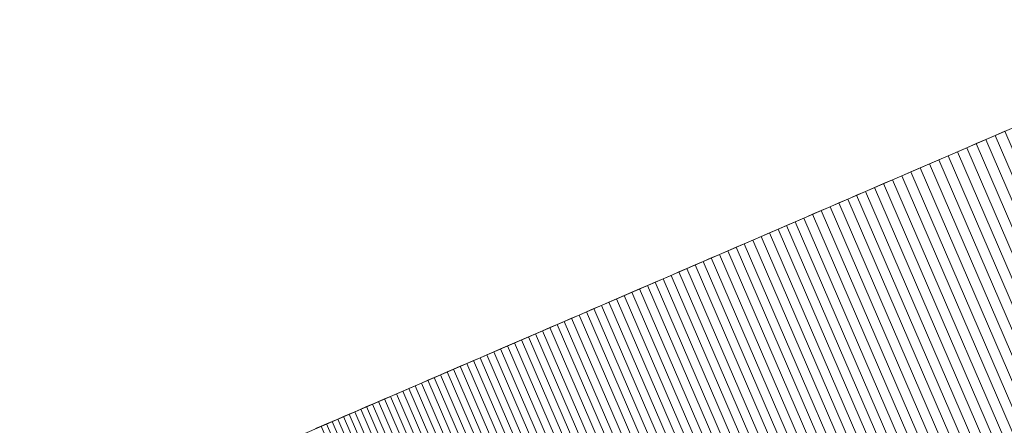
# Model space of a CAD drawing. Header units: centimetres. Extents: x -72 to 74, y -14 to 13.
# Tile 4 of 61: x -72.38 to -67.78, y -9.73 to -7.83. Entities that reach past the tile are written whole.
import ezdxf

# ---------------------------------------------------------------- set-up
doc = ezdxf.new("R2010")
doc.units = ezdxf.units.CM
doc.header["$LTSCALE"] = 2.54
doc.layers.add('Lucido design-1', color=7, linetype='Continuous')

# ---------------------------------------------------------------- blocks, each defined once
blk = doc.blocks.new('Gruppo-1')
at = {"color": 230, "linetype": 'Continuous', "lineweight": 9}
for points, invisible_edges in [([(-19.1811, 12.6131, 81.0804), (-19.1283, 12.6359, -57.895), (-72.3818, -10.3438, -57.895), (-19.1811, 12.6131, 81.0804)], 13), ([(-72.3818, -10.3438, 81.0804), (-52.9102, -1.9415, 109.0067), (-19.1811, 12.6131, 81.0804), (-72.3818, -10.3438, 81.0804)], 15), ([(-72.3818, -10.3438, -57.895), (-72.3818, -10.3438, 81.0804), (-19.1811, 12.6131, 81.0804), (-72.3818, -10.3438, -57.895)], 14), ([(-17.8142, 9.4454, 81.0804), (-17.7614, 9.4682, -57.895), (-71.0149, -13.5114, -57.895), (-17.8142, 9.4454, 81.0804)], 13), ([(-71.0149, -13.5114, 81.0804), (-51.5433, -5.1091, 109.0067), (-17.8142, 9.4454, 81.0804), (-71.0149, -13.5114, 81.0804)], 15), ([(-71.0149, -13.5114, -57.895), (-71.0149, -13.5114, 81.0804), (-17.8142, 9.4454, 81.0804), (-71.0149, -13.5114, -57.895)], 14), ([(-72.3818, -10.3438, 81.0804), (-68.1292, -8.5087, 96.8089), (-52.9102, -1.9415, 109.0067), (-72.3818, -10.3438, 81.0804)], 15), ([(-68.1292, -8.5087, 96.8089), (-61.0332, -5.4467, 104.8313), (-52.9102, -1.9415, 109.0067), (-68.1292, -8.5087, 96.8089)], 15), ([(-71.0149, -13.5114, 81.0804), (-66.7623, -11.6763, 96.8089), (-51.5433, -5.1091, 109.0067), (-71.0149, -13.5114, 81.0804)], 15), ([(-68.1292, -8.5087, 96.8089), (-65.7714, -7.4913, 100.2089), (-61.0332, -5.4467, 104.8313), (-68.1292, -8.5087, 96.8089)], 15), ([(-68.1292, -8.5087, 96.8089), (-67.1275, -8.0765, 98.382), (-65.7714, -7.4913, 100.2089), (-68.1292, -8.5087, 96.8089)], 15), ([(-68.1292, -8.5087, 96.8089), (-67.776, -8.3563, 97.3892), (-67.1275, -8.0765, 98.382), (-68.1292, -8.5087, 96.8089)], 15), ([(-68.1292, -8.5087, 96.8089), (-67.91, -8.4141, 97.1727), (-67.776, -8.3563, 97.3892), (-68.1292, -8.5087, 96.8089)], 15), ([(-67.91, -8.4141, 97.1727), (-67.8209, -8.3756, 97.3172), (-67.776, -8.3563, 97.3892), (-67.91, -8.4141, 97.1727)], 13), ([(-67.91, -8.4141, 97.1727), (-67.8655, -8.3949, 97.245), (-67.8209, -8.3756, 97.3172), (-67.91, -8.4141, 97.1727)], 12), ([(-68.1292, -8.5087, 96.8089), (-67.9982, -8.4522, 97.0276), (-67.91, -8.4141, 97.1727), (-68.1292, -8.5087, 96.8089)], 15), ([(-67.9982, -8.4522, 97.0276), (-67.9542, -8.4332, 97.1002), (-67.91, -8.4141, 97.1727), (-67.9982, -8.4522, 97.0276)], 12), ([(-68.1292, -8.5087, 96.8089), (-68.0421, -8.4711, 96.9548), (-67.9982, -8.4522, 97.0276), (-68.1292, -8.5087, 96.8089)], 13), ([(-72.3818, -10.3438, 81.0804), (-70.9984, -9.7468, 90.3167), (-68.1292, -8.5087, 96.8089), (-72.3818, -10.3438, 81.0804)], 15), ([(-70.9984, -9.7468, 90.3167), (-69.5559, -9.1243, 94.0899), (-68.1292, -8.5087, 96.8089), (-70.9984, -9.7468, 90.3167)], 15), ([(-69.5559, -9.1243, 94.0899), (-68.7564, -8.7793, 95.6965), (-68.1292, -8.5087, 96.8089), (-69.5559, -9.1243, 94.0899)], 15), ([(-68.7564, -8.7793, 95.6965), (-68.4276, -8.6375, 96.2936), (-68.1292, -8.5087, 96.8089), (-68.7564, -8.7793, 95.6965)], 15), ([(-68.4276, -8.6375, 96.2936), (-68.2583, -8.5644, 96.5889), (-68.1292, -8.5087, 96.8089), (-68.4276, -8.6375, 96.2936)], 15), ([(-68.2583, -8.5644, 96.5889), (-68.2155, -8.5459, 96.6624), (-68.1292, -8.5087, 96.8089), (-68.2583, -8.5644, 96.5889)], 14), ([(-68.2155, -8.5459, 96.6624), (-68.1724, -8.5273, 96.7357), (-68.1292, -8.5087, 96.8089), (-68.2155, -8.5459, 96.6624)], 12), ([(-68.1292, -8.5087, 96.8089), (-68.0857, -8.4899, 96.8819), (-68.0421, -8.4711, 96.9548), (-68.1292, -8.5087, 96.8089)], 12), ([(-68.4276, -8.6375, 96.2936), (-68.3434, -8.6011, 96.4415), (-68.2583, -8.5644, 96.5889), (-68.4276, -8.6375, 96.2936)], 15), ([(-68.4276, -8.6375, 96.2936), (-68.3856, -8.6193, 96.3676), (-68.3434, -8.6011, 96.4415), (-68.4276, -8.6375, 96.2936)], 12), ([(-68.3434, -8.6011, 96.4415), (-68.3009, -8.5828, 96.5153), (-68.2583, -8.5644, 96.5889), (-68.3434, -8.6011, 96.4415)], 12), ([(-68.7564, -8.7793, 95.6965), (-68.6347, -8.7268, 95.9214), (-68.4276, -8.6375, 96.2936), (-68.7564, -8.7793, 95.6965)], 15), ([(-68.6347, -8.7268, 95.9214), (-68.5525, -8.6913, 96.0707), (-68.4276, -8.6375, 96.2936), (-68.6347, -8.7268, 95.9214)], 15), ([(-68.5525, -8.6913, 96.0707), (-68.4694, -8.6555, 96.2194), (-68.4276, -8.6375, 96.2936), (-68.5525, -8.6913, 96.0707)], 13), ([(-68.6347, -8.7268, 95.9214), (-68.5937, -8.7091, 95.9961), (-68.5525, -8.6913, 96.0707), (-68.6347, -8.7268, 95.9214)], 12), ([(-68.5525, -8.6913, 96.0707), (-68.511, -8.6735, 96.1451), (-68.4694, -8.6555, 96.2194), (-68.5525, -8.6913, 96.0707)], 12), ([(-68.7564, -8.7793, 95.6965), (-68.716, -8.7619, 95.7716), (-68.6347, -8.7268, 95.9214), (-68.7564, -8.7793, 95.6965)], 14), ([(-68.716, -8.7619, 95.7716), (-68.6755, -8.7444, 95.8466), (-68.6347, -8.7268, 95.9214), (-68.716, -8.7619, 95.7716)], 12), ([(-69.5559, -9.1243, 94.0899), (-69.1487, -8.9486, 94.9383), (-68.7564, -8.7793, 95.6965), (-69.5559, -9.1243, 94.0899)], 15), ([(-69.1487, -8.9486, 94.9383), (-68.9552, -8.8651, 95.319), (-68.7564, -8.7793, 95.6965), (-69.1487, -8.9486, 94.9383)], 15), ([(-68.9552, -8.8651, 95.319), (-68.8763, -8.8311, 95.4704), (-68.7564, -8.7793, 95.6965), (-68.9552, -8.8651, 95.319)], 15), ([(-68.8763, -8.8311, 95.4704), (-68.8365, -8.8139, 95.5459), (-68.7564, -8.7793, 95.6965), (-68.8763, -8.8311, 95.4704)], 14), ([(-68.8365, -8.8139, 95.5459), (-68.7966, -8.7967, 95.6213), (-68.7564, -8.7793, 95.6965), (-68.8365, -8.8139, 95.5459)], 12), ([(-68.9552, -8.8651, 95.319), (-68.9159, -8.8481, 95.3948), (-68.8763, -8.8311, 95.4704), (-68.9552, -8.8651, 95.319)], 12), ([(-69.1487, -8.9486, 94.9383), (-69.0719, -8.9155, 95.091), (-68.9552, -8.8651, 95.319), (-69.1487, -8.9486, 94.9383)], 15), ([(-69.0719, -8.9155, 95.091), (-69.0332, -8.8988, 95.1671), (-68.9552, -8.8651, 95.319), (-69.0719, -8.9155, 95.091)], 14), ([(-69.0332, -8.8988, 95.1671), (-68.9943, -8.882, 95.2431), (-68.9552, -8.8651, 95.319), (-69.0332, -8.8988, 95.1671)], 12), ([(-69.1487, -8.9486, 94.9383), (-69.1104, -8.9321, 95.0147), (-69.0719, -8.9155, 95.091), (-69.1487, -8.9486, 94.9383)], 12), ([(-69.5559, -9.1243, 94.0899), (-69.374, -9.0459, 94.4774), (-69.1487, -8.9486, 94.9383), (-69.5559, -9.1243, 94.0899)], 15), ([(-69.374, -9.0459, 94.4774), (-69.2998, -9.0138, 94.6315), (-69.1487, -8.9486, 94.9383), (-69.374, -9.0459, 94.4774)], 15), ([(-69.2998, -9.0138, 94.6315), (-69.2247, -8.9814, 94.7852), (-69.1487, -8.9486, 94.9383), (-69.2998, -9.0138, 94.6315)], 15), ([(-69.2247, -8.9814, 94.7852), (-69.1868, -8.9651, 94.8618), (-69.1487, -8.9486, 94.9383), (-69.2247, -8.9814, 94.7852)], 12), ([(-69.374, -9.0459, 94.4774), (-69.337, -9.0299, 94.5545), (-69.2998, -9.0138, 94.6315), (-69.374, -9.0459, 94.4774)], 12), ([(-69.2998, -9.0138, 94.6315), (-69.2623, -8.9977, 94.7084), (-69.2247, -8.9814, 94.7852), (-69.2998, -9.0138, 94.6315)], 12), ([(-69.5559, -9.1243, 94.0899), (-69.4838, -9.0932, 94.2453), (-69.374, -9.0459, 94.4774), (-69.5559, -9.1243, 94.0899)], 15), ([(-69.4838, -9.0932, 94.2453), (-69.4474, -9.0775, 94.3227), (-69.374, -9.0459, 94.4774), (-69.4838, -9.0932, 94.2453)], 14), ([(-69.4474, -9.0775, 94.3227), (-69.4108, -9.0617, 94.4001), (-69.374, -9.0459, 94.4774), (-69.4474, -9.0775, 94.3227)], 12), ([(-69.5559, -9.1243, 94.0899), (-69.52, -9.1088, 94.1676), (-69.4838, -9.0932, 94.2453), (-69.5559, -9.1243, 94.0899)], 12), ([(-70.9984, -9.7468, 90.3167), (-70.166, -9.3876, 92.6714), (-69.5559, -9.1243, 94.0899), (-70.9984, -9.7468, 90.3167)], 15), ([(-70.166, -9.3876, 92.6714), (-69.9371, -9.2888, 93.2273), (-69.5559, -9.1243, 94.0899), (-70.166, -9.3876, 92.6714)], 15), ([(-69.9371, -9.2888, 93.2273), (-69.8015, -9.2303, 93.5426), (-69.5559, -9.1243, 94.0899), (-69.9371, -9.2888, 93.2273)], 15), ([(-69.8015, -9.2303, 93.5426), (-69.6625, -9.1703, 93.856), (-69.5559, -9.1243, 94.0899), (-69.8015, -9.2303, 93.5426)], 15), ([(-69.6625, -9.1703, 93.856), (-69.6272, -9.1551, 93.9341), (-69.5559, -9.1243, 94.0899), (-69.6625, -9.1703, 93.856)], 14), ([(-69.6272, -9.1551, 93.9341), (-69.5917, -9.1398, 94.0121), (-69.5559, -9.1243, 94.0899), (-69.6272, -9.1551, 93.9341)], 12), ([(-69.8015, -9.2303, 93.5426), (-69.7324, -9.2005, 93.6995), (-69.6625, -9.1703, 93.856), (-69.8015, -9.2303, 93.5426)], 15), ([(-69.8015, -9.2303, 93.5426), (-69.7671, -9.2155, 93.6211), (-69.7324, -9.2005, 93.6995), (-69.8015, -9.2303, 93.5426)], 12), ([(-69.7324, -9.2005, 93.6995), (-69.6976, -9.1855, 93.7778), (-69.6625, -9.1703, 93.856), (-69.7324, -9.2005, 93.6995)], 12), ([(-69.9371, -9.2888, 93.2273), (-69.8698, -9.2598, 93.3852), (-69.8015, -9.2303, 93.5426), (-69.9371, -9.2888, 93.2273)], 15), ([(-69.8698, -9.2598, 93.3852), (-69.8358, -9.2451, 93.4639), (-69.8015, -9.2303, 93.5426), (-69.8698, -9.2598, 93.3852)], 12), ([(-70.166, -9.3876, 92.6714), (-70.0365, -9.3317, 92.9897), (-69.9371, -9.2888, 93.2273), (-70.166, -9.3876, 92.6714)], 15), ([(-70.0365, -9.3317, 92.9897), (-70.0036, -9.3175, 93.069), (-69.9371, -9.2888, 93.2273), (-70.0365, -9.3317, 92.9897)], 14), ([(-70.0036, -9.3175, 93.069), (-69.9705, -9.3032, 93.1482), (-69.9371, -9.2888, 93.2273), (-70.0036, -9.3175, 93.069)], 12), ([(-69.9371, -9.2888, 93.2273), (-69.9036, -9.2744, 93.3063), (-69.8698, -9.2598, 93.3852), (-69.9371, -9.2888, 93.2273)], 12), ([(-70.166, -9.3876, 92.6714), (-70.1017, -9.3599, 92.8308), (-70.0365, -9.3317, 92.9897), (-70.166, -9.3876, 92.6714)], 15), ([(-70.1017, -9.3599, 92.8308), (-70.0692, -9.3458, 92.9103), (-70.0365, -9.3317, 92.9897), (-70.1017, -9.3599, 92.8308)], 12), ([(-70.9984, -9.7468, 90.3167), (-70.7049, -9.6201, 91.2191), (-70.166, -9.3876, 92.6714), (-70.9984, -9.7468, 90.3167)], 15), ([(-70.7049, -9.6201, 91.2191), (-70.5039, -9.5334, 91.7877), (-70.166, -9.3876, 92.6714), (-70.7049, -9.6201, 91.2191)], 15), ([(-70.5039, -9.5334, 91.7877), (-70.3536, -9.4686, 92.1909), (-70.166, -9.3876, 92.6714), (-70.5039, -9.5334, 91.7877)], 15), ([(-70.3536, -9.4686, 92.1909), (-70.2608, -9.4285, 92.4316), (-70.166, -9.3876, 92.6714), (-70.3536, -9.4686, 92.1909)], 15), ([(-70.2608, -9.4285, 92.4316), (-70.2294, -9.415, 92.5117), (-70.166, -9.3876, 92.6714), (-70.2608, -9.4285, 92.4316)], 14), ([(-70.2294, -9.415, 92.5117), (-70.1978, -9.4013, 92.5916), (-70.166, -9.3876, 92.6714), (-70.2294, -9.415, 92.5117)], 12), ([(-70.166, -9.3876, 92.6714), (-70.134, -9.3738, 92.7512), (-70.1017, -9.3599, 92.8308), (-70.166, -9.3876, 92.6714)], 12), ([(-70.3536, -9.4686, 92.1909), (-70.3229, -9.4553, 92.2712), (-70.2608, -9.4285, 92.4316), (-70.3536, -9.4686, 92.1909)], 14), ([(-70.3229, -9.4553, 92.2712), (-70.292, -9.442, 92.3515), (-70.2608, -9.4285, 92.4316), (-70.3229, -9.4553, 92.2712)], 12), ([(-70.5039, -9.5334, 91.7877), (-70.4445, -9.5078, 91.9492), (-70.3536, -9.4686, 92.1909), (-70.5039, -9.5334, 91.7877)], 15), ([(-70.4445, -9.5078, 91.9492), (-70.4144, -9.4948, 92.0299), (-70.3536, -9.4686, 92.1909), (-70.4445, -9.5078, 91.9492)], 14), ([(-70.4144, -9.4948, 92.0299), (-70.3841, -9.4817, 92.1104), (-70.3536, -9.4686, 92.1909), (-70.4144, -9.4948, 92.0299)], 12), ([(-70.5039, -9.5334, 91.7877), (-70.4743, -9.5206, 91.8685), (-70.4445, -9.5078, 91.9492), (-70.5039, -9.5334, 91.7877)], 12), ([(-70.7049, -9.6201, 91.2191), (-70.5914, -9.5711, 91.5446), (-70.5039, -9.5334, 91.7877), (-70.7049, -9.6201, 91.2191)], 15), ([(-70.7049, -9.6201, 91.2191), (-70.6486, -9.5958, 91.382), (-70.5914, -9.5711, 91.5446), (-70.7049, -9.6201, 91.2191)], 15), ([(-70.6486, -9.5958, 91.382), (-70.6201, -9.5835, 91.4633), (-70.5914, -9.5711, 91.5446), (-70.6486, -9.5958, 91.382)], 12), ([(-70.5914, -9.5711, 91.5446), (-70.5624, -9.5587, 91.6257), (-70.5039, -9.5334, 91.7877), (-70.5914, -9.5711, 91.5446)], 14), ([(-70.5624, -9.5587, 91.6257), (-70.5333, -9.5461, 91.7067), (-70.5039, -9.5334, 91.7877), (-70.5624, -9.5587, 91.6257)], 12), ([(-70.7049, -9.6201, 91.2191), (-70.6768, -9.608, 91.3006), (-70.6486, -9.5958, 91.382), (-70.7049, -9.6201, 91.2191)], 12), ([(-70.9984, -9.7468, 90.3167), (-70.8417, -9.6792, 90.8103), (-70.7049, -9.6201, 91.2191), (-70.9984, -9.7468, 90.3167)], 15), ([(-70.8417, -9.6792, 90.8103), (-70.7603, -9.644, 91.0558), (-70.7049, -9.6201, 91.2191), (-70.8417, -9.6792, 90.8103)], 15), ([(-70.8417, -9.6792, 90.8103), (-70.7876, -9.6558, 90.9741), (-70.7603, -9.644, 91.0558), (-70.8417, -9.6792, 90.8103)], 13), ([(-70.8417, -9.6792, 90.8103), (-70.8147, -9.6675, 90.8922), (-70.7876, -9.6558, 90.9741), (-70.8417, -9.6792, 90.8103)], 12), ([(-70.7603, -9.644, 91.0558), (-70.7327, -9.6321, 91.1375), (-70.7049, -9.6201, 91.2191), (-70.7603, -9.644, 91.0558)], 12), ([(-70.9984, -9.7468, 90.3167), (-70.8948, -9.7021, 90.6461), (-70.8417, -9.6792, 90.8103), (-70.9984, -9.7468, 90.3167)], 15), ([(-70.9984, -9.7468, 90.3167), (-70.947, -9.7246, 90.4816), (-70.8948, -9.7021, 90.6461), (-70.9984, -9.7468, 90.3167)], 15), ([(-70.947, -9.7246, 90.4816), (-70.921, -9.7134, 90.5639), (-70.8948, -9.7021, 90.6461), (-70.947, -9.7246, 90.4816)], 12), ([(-70.8948, -9.7021, 90.6461), (-70.8683, -9.6907, 90.7282), (-70.8417, -9.6792, 90.8103), (-70.8948, -9.7021, 90.6461)], 12), ([(-70.9984, -9.7468, 90.3167), (-70.9728, -9.7357, 90.3992), (-70.947, -9.7246, 90.4816), (-70.9984, -9.7468, 90.3167)], 12)]:
    blk.add_3dface(points, dxfattribs=dict(at, invisible_edges=invisible_edges))
for points in [[(-72.3818, -10.3438, -57.895), (-71.0149, -13.5114, -57.895), (-17.7614, 9.4682, -57.895), (-19.1283, 12.6359, -57.895)], [(-67.8209, -8.3756, 97.3172), (-66.454, -11.5433, 97.3172), (-66.4986, -11.5626, 97.245), (-67.8655, -8.3949, 97.245)], [(-67.776, -8.3563, 97.3892), (-66.4091, -11.524, 97.3892), (-66.454, -11.5433, 97.3172), (-67.8209, -8.3756, 97.3172)], [(-67.91, -8.4141, 97.1727), (-66.5431, -11.5817, 97.1727), (-66.5873, -11.6008, 97.1002), (-67.9542, -8.4332, 97.1002)], [(-67.8655, -8.3949, 97.245), (-66.4986, -11.5626, 97.245), (-66.5431, -11.5817, 97.1727), (-67.91, -8.4141, 97.1727)], [(-67.9982, -8.4522, 97.0276), (-66.6314, -11.6198, 97.0276), (-66.6752, -11.6388, 96.9548), (-68.0421, -8.4711, 96.9548)], [(-67.9542, -8.4332, 97.1002), (-66.5873, -11.6008, 97.1002), (-66.6314, -11.6198, 97.0276), (-67.9982, -8.4522, 97.0276)], [(-68.1292, -8.5087, 96.8089), (-66.7623, -11.6763, 96.8089), (-66.8055, -11.695, 96.7357), (-68.1724, -8.5273, 96.7357)], [(-68.0857, -8.4899, 96.8819), (-66.7188, -11.6576, 96.8819), (-66.7623, -11.6763, 96.8089), (-68.1292, -8.5087, 96.8089)], [(-68.0421, -8.4711, 96.9548), (-66.6752, -11.6388, 96.9548), (-66.7188, -11.6576, 96.8819), (-68.0857, -8.4899, 96.8819)], [(-68.2155, -8.5459, 96.6624), (-66.8486, -11.7136, 96.6624), (-66.8914, -11.7321, 96.5889), (-68.2583, -8.5644, 96.5889)], [(-68.1724, -8.5273, 96.7357), (-66.8055, -11.695, 96.7357), (-66.8486, -11.7136, 96.6624), (-68.2155, -8.5459, 96.6624)], [(-68.3434, -8.6011, 96.4415), (-66.9765, -11.7688, 96.4415), (-67.0187, -11.787, 96.3676), (-68.3856, -8.6193, 96.3676)], [(-68.3009, -8.5828, 96.5153), (-66.934, -11.7505, 96.5153), (-66.9765, -11.7688, 96.4415), (-68.3434, -8.6011, 96.4415)], [(-68.2583, -8.5644, 96.5889), (-66.8914, -11.7321, 96.5889), (-66.934, -11.7505, 96.5153), (-68.3009, -8.5828, 96.5153)], [(-68.4276, -8.6375, 96.2936), (-67.0607, -11.8051, 96.2936), (-67.1025, -11.8232, 96.2194), (-68.4694, -8.6555, 96.2194)], [(-68.3856, -8.6193, 96.3676), (-67.0187, -11.787, 96.3676), (-67.0607, -11.8051, 96.2936), (-68.4276, -8.6375, 96.2936)], [(-68.5525, -8.6913, 96.0707), (-67.1856, -11.859, 96.0707), (-67.2268, -11.8768, 95.9961), (-68.5937, -8.7091, 95.9961)], [(-68.511, -8.6735, 96.1451), (-67.1442, -11.8411, 96.1451), (-67.1856, -11.859, 96.0707), (-68.5525, -8.6913, 96.0707)], [(-68.4694, -8.6555, 96.2194), (-67.1025, -11.8232, 96.2194), (-67.1442, -11.8411, 96.1451), (-68.511, -8.6735, 96.1451)], [(-68.6755, -8.7444, 95.8466), (-67.3086, -11.9121, 95.8466), (-67.3491, -11.9296, 95.7716), (-68.716, -8.7619, 95.7716)], [(-68.6347, -8.7268, 95.9214), (-67.2678, -11.8945, 95.9214), (-67.3086, -11.9121, 95.8466), (-68.6755, -8.7444, 95.8466)], [(-68.5937, -8.7091, 95.9961), (-67.2268, -11.8768, 95.9961), (-67.2678, -11.8945, 95.9214), (-68.6347, -8.7268, 95.9214)], [(-68.7564, -8.7793, 95.6965), (-67.3895, -11.947, 95.6965), (-67.4297, -11.9643, 95.6213), (-68.7966, -8.7967, 95.6213)], [(-68.716, -8.7619, 95.7716), (-67.3491, -11.9296, 95.7716), (-67.3895, -11.947, 95.6965), (-68.7564, -8.7793, 95.6965)], [(-68.8763, -8.8311, 95.4704), (-67.5094, -11.9987, 95.4704), (-67.549, -12.0158, 95.3948), (-68.9159, -8.8481, 95.3948)], [(-68.8365, -8.8139, 95.5459), (-67.4697, -11.9816, 95.5459), (-67.5094, -11.9987, 95.4704), (-68.8763, -8.8311, 95.4704)], [(-68.7966, -8.7967, 95.6213), (-67.4297, -11.9643, 95.6213), (-67.4697, -11.9816, 95.5459), (-68.8365, -8.8139, 95.5459)], [(-68.9943, -8.882, 95.2431), (-67.6274, -12.0497, 95.2431), (-67.6663, -12.0665, 95.1671), (-69.0332, -8.8988, 95.1671)], [(-68.9552, -8.8651, 95.319), (-67.5883, -12.0328, 95.319), (-67.6274, -12.0497, 95.2431), (-68.9943, -8.882, 95.2431)], [(-68.9159, -8.8481, 95.3948), (-67.549, -12.0158, 95.3948), (-67.5883, -12.0328, 95.319), (-68.9552, -8.8651, 95.319)], [(-69.0719, -8.9155, 95.091), (-67.7051, -12.0832, 95.091), (-67.7436, -12.0998, 95.0147), (-69.1104, -8.9321, 95.0147)], [(-69.0332, -8.8988, 95.1671), (-67.6663, -12.0665, 95.1671), (-67.7051, -12.0832, 95.091), (-69.0719, -8.9155, 95.091)], [(-69.1868, -8.9651, 94.8618), (-67.8199, -12.1327, 94.8618), (-67.8578, -12.1491, 94.7852), (-69.2247, -8.9814, 94.7852)], [(-69.1487, -8.9486, 94.9383), (-67.7818, -12.1163, 94.9383), (-67.8199, -12.1327, 94.8618), (-69.1868, -8.9651, 94.8618)], [(-69.1104, -8.9321, 95.0147), (-67.7436, -12.0998, 95.0147), (-67.7818, -12.1163, 94.9383), (-69.1487, -8.9486, 94.9383)], [(-69.2998, -9.0138, 94.6315), (-67.9329, -12.1815, 94.6315), (-67.9701, -12.1975, 94.5545), (-69.337, -9.0299, 94.5545)], [(-69.2623, -8.9977, 94.7084), (-67.8954, -12.1653, 94.7084), (-67.9329, -12.1815, 94.6315), (-69.2998, -9.0138, 94.6315)], [(-69.2247, -8.9814, 94.7852), (-67.8578, -12.1491, 94.7852), (-67.8954, -12.1653, 94.7084), (-69.2623, -8.9977, 94.7084)], [(-69.4108, -9.0617, 94.4001), (-68.0439, -12.2294, 94.4001), (-68.0805, -12.2452, 94.3227), (-69.4474, -9.0775, 94.3227)], [(-69.374, -9.0459, 94.4774), (-68.0071, -12.2135, 94.4774), (-68.0439, -12.2294, 94.4001), (-69.4108, -9.0617, 94.4001)], [(-69.337, -9.0299, 94.5545), (-67.9701, -12.1975, 94.5545), (-68.0071, -12.2135, 94.4774), (-69.374, -9.0459, 94.4774)], [(-69.52, -9.1088, 94.1676), (-68.1531, -12.2765, 94.1676), (-68.189, -12.292, 94.0899), (-69.5559, -9.1243, 94.0899)], [(-69.4838, -9.0932, 94.2453), (-68.1169, -12.2609, 94.2453), (-68.1531, -12.2765, 94.1676), (-69.52, -9.1088, 94.1676)], [(-69.4474, -9.0775, 94.3227), (-68.0805, -12.2452, 94.3227), (-68.1169, -12.2609, 94.2453), (-69.4838, -9.0932, 94.2453)], [(-69.6272, -9.1551, 93.9341), (-68.2603, -12.3228, 93.9341), (-68.2956, -12.338, 93.856), (-69.6625, -9.1703, 93.856)], [(-69.5917, -9.1398, 94.0121), (-68.2248, -12.3074, 94.0121), (-68.2603, -12.3228, 93.9341), (-69.6272, -9.1551, 93.9341)], [(-69.5559, -9.1243, 94.0899), (-68.189, -12.292, 94.0899), (-68.2248, -12.3074, 94.0121), (-69.5917, -9.1398, 94.0121)], [(-69.7324, -9.2005, 93.6995), (-68.3655, -12.3682, 93.6995), (-68.4002, -12.3831, 93.6211), (-69.7671, -9.2155, 93.6211)], [(-69.6976, -9.1855, 93.7778), (-68.3307, -12.3531, 93.7778), (-68.3655, -12.3682, 93.6995), (-69.7324, -9.2005, 93.6995)], [(-69.6625, -9.1703, 93.856), (-68.2956, -12.338, 93.856), (-68.3307, -12.3531, 93.7778), (-69.6976, -9.1855, 93.7778)], [(-69.8358, -9.2451, 93.4639), (-68.4689, -12.4128, 93.4639), (-68.5029, -12.4274, 93.3852), (-69.8698, -9.2598, 93.3852)], [(-69.8015, -9.2303, 93.5426), (-68.4346, -12.398, 93.5426), (-68.4689, -12.4128, 93.4639), (-69.8358, -9.2451, 93.4639)], [(-69.7671, -9.2155, 93.6211), (-68.4002, -12.3831, 93.6211), (-68.4346, -12.398, 93.5426), (-69.8015, -9.2303, 93.5426)], [(-69.9371, -9.2888, 93.2273), (-68.5702, -12.4565, 93.2273), (-68.6036, -12.4709, 93.1482), (-69.9705, -9.3032, 93.1482)], [(-69.9036, -9.2744, 93.3063), (-68.5367, -12.442, 93.3063), (-68.5702, -12.4565, 93.2273), (-69.9371, -9.2888, 93.2273)], [(-69.8698, -9.2598, 93.3852), (-68.5029, -12.4274, 93.3852), (-68.5367, -12.442, 93.3063), (-69.9036, -9.2744, 93.3063)], [(-70.0365, -9.3317, 92.9897), (-68.6697, -12.4994, 92.9897), (-68.7024, -12.5135, 92.9103), (-70.0692, -9.3458, 92.9103)], [(-70.0036, -9.3175, 93.069), (-68.6367, -12.4852, 93.069), (-68.6697, -12.4994, 92.9897), (-70.0365, -9.3317, 92.9897)], [(-69.9705, -9.3032, 93.1482), (-68.6036, -12.4709, 93.1482), (-68.6367, -12.4852, 93.069), (-70.0036, -9.3175, 93.069)], [(-70.166, -9.3876, 92.6714), (-68.7991, -12.5553, 92.6714), (-68.831, -12.569, 92.5916), (-70.1978, -9.4013, 92.5916)], [(-70.134, -9.3738, 92.7512), (-68.7671, -12.5415, 92.7512), (-68.7991, -12.5553, 92.6714), (-70.166, -9.3876, 92.6714)], [(-70.1017, -9.3599, 92.8308), (-68.7348, -12.5275, 92.8308), (-68.7671, -12.5415, 92.7512), (-70.134, -9.3738, 92.7512)], [(-70.0692, -9.3458, 92.9103), (-68.7024, -12.5135, 92.9103), (-68.7348, -12.5275, 92.8308), (-70.1017, -9.3599, 92.8308)], [(-70.2608, -9.4285, 92.4316), (-68.8939, -12.5962, 92.4316), (-68.9251, -12.6096, 92.3515), (-70.292, -9.442, 92.3515)], [(-70.2294, -9.415, 92.5117), (-68.8626, -12.5826, 92.5117), (-68.8939, -12.5962, 92.4316), (-70.2608, -9.4285, 92.4316)], [(-70.1978, -9.4013, 92.5916), (-68.831, -12.569, 92.5916), (-68.8626, -12.5826, 92.5117), (-70.2294, -9.415, 92.5117)], [(-70.3841, -9.4817, 92.1104), (-69.0172, -12.6494, 92.1104), (-69.0475, -12.6625, 92.0299), (-70.4144, -9.4948, 92.0299)], [(-70.3536, -9.4686, 92.1909), (-68.9867, -12.6362, 92.1909), (-69.0172, -12.6494, 92.1104), (-70.3841, -9.4817, 92.1104)], [(-70.3229, -9.4553, 92.2712), (-68.956, -12.623, 92.2712), (-68.9867, -12.6362, 92.1909), (-70.3536, -9.4686, 92.1909)], [(-70.292, -9.442, 92.3515), (-68.9251, -12.6096, 92.3515), (-68.956, -12.623, 92.2712), (-70.3229, -9.4553, 92.2712)], [(-70.4743, -9.5206, 91.8685), (-69.1074, -12.6883, 91.8685), (-69.137, -12.7011, 91.7877), (-70.5039, -9.5334, 91.7877)], [(-70.4445, -9.5078, 91.9492), (-69.0776, -12.6754, 91.9492), (-69.1074, -12.6883, 91.8685), (-70.4743, -9.5206, 91.8685)], [(-70.4144, -9.4948, 92.0299), (-69.0475, -12.6625, 92.0299), (-69.0776, -12.6754, 91.9492), (-70.4445, -9.5078, 91.9492)], [(-70.5914, -9.5711, 91.5446), (-69.2245, -12.7388, 91.5446), (-69.2532, -12.7512, 91.4633), (-70.6201, -9.5835, 91.4633)], [(-70.5624, -9.5587, 91.6257), (-69.1955, -12.7263, 91.6257), (-69.2245, -12.7388, 91.5446), (-70.5914, -9.5711, 91.5446)], [(-70.5333, -9.5461, 91.7067), (-69.1664, -12.7137, 91.7067), (-69.1955, -12.7263, 91.6257), (-70.5624, -9.5587, 91.6257)], [(-70.5039, -9.5334, 91.7877), (-69.137, -12.7011, 91.7877), (-69.1664, -12.7137, 91.7067), (-70.5333, -9.5461, 91.7067)], [(-70.6768, -9.608, 91.3006), (-69.3099, -12.7757, 91.3006), (-69.338, -12.7878, 91.2191), (-70.7049, -9.6201, 91.2191)], [(-70.6486, -9.5958, 91.382), (-69.2817, -12.7635, 91.382), (-69.3099, -12.7757, 91.3006), (-70.6768, -9.608, 91.3006)], [(-70.6201, -9.5835, 91.4633), (-69.2532, -12.7512, 91.4633), (-69.2817, -12.7635, 91.382), (-70.6486, -9.5958, 91.382)], [(-70.7876, -9.6558, 90.9741), (-69.4207, -12.8235, 90.9741), (-69.4479, -12.8352, 90.8922), (-70.8147, -9.6675, 90.8922)], [(-70.7603, -9.644, 91.0558), (-69.3934, -12.8117, 91.0558), (-69.4207, -12.8235, 90.9741), (-70.7876, -9.6558, 90.9741)], [(-70.7327, -9.6321, 91.1375), (-69.3658, -12.7998, 91.1375), (-69.3934, -12.8117, 91.0558), (-70.7603, -9.644, 91.0558)], [(-70.7049, -9.6201, 91.2191), (-69.338, -12.7878, 91.2191), (-69.3658, -12.7998, 91.1375), (-70.7327, -9.6321, 91.1375)], [(-70.8948, -9.7021, 90.6461), (-69.5279, -12.8698, 90.6461), (-69.5541, -12.8811, 90.5639), (-70.921, -9.7134, 90.5639)], [(-70.8683, -9.6907, 90.7282), (-69.5014, -12.8583, 90.7282), (-69.5279, -12.8698, 90.6461), (-70.8948, -9.7021, 90.6461)], [(-70.8417, -9.6792, 90.8103), (-69.4748, -12.8468, 90.8103), (-69.5014, -12.8583, 90.7282), (-70.8683, -9.6907, 90.7282)], [(-70.8147, -9.6675, 90.8922), (-69.4479, -12.8352, 90.8922), (-69.4748, -12.8468, 90.8103), (-70.8417, -9.6792, 90.8103)], [(-70.947, -9.7246, 90.4816), (-69.5801, -12.8923, 90.4816), (-69.6059, -12.9034, 90.3992), (-70.9728, -9.7357, 90.3992)], [(-70.921, -9.7134, 90.5639), (-69.5541, -12.8811, 90.5639), (-69.5801, -12.8923, 90.4816), (-70.947, -9.7246, 90.4816)]]:
    blk.add_3dface(points, dxfattribs=at)
blk = doc.blocks.new('Gruppo-3-1')
at = {"color": 230}
blk.add_blockref('Gruppo-1', (0, 0), dxfattribs=at)

msp = doc.modelspace()

# ---------------------------------------------------------------- block references
at = {"layer": 'Lucido design-1', "color": 230, "true_color": 0xff0066}
msp.add_blockref('Gruppo-3-1', (0, 0), dxfattribs=at)

doc.saveas('drawing.dxf')
